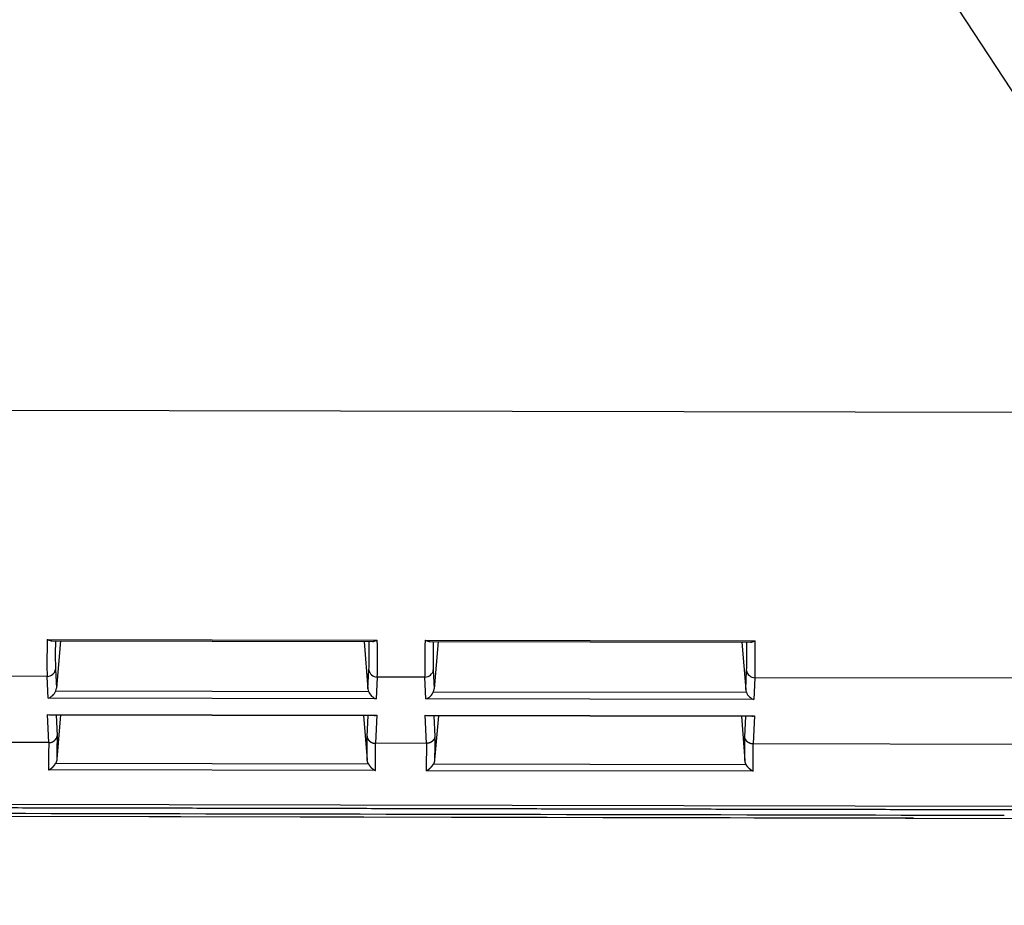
# Model space of a CAD drawing. Header units: millimetres. Extents: x 40090 to 187415, y -53271 to 40260.
# Tile 15 of 43: x 55889 to 55924, y 13765 to 13797. Entities that reach past the tile are written whole.
import ezdxf

# ---------------------------------------------------------------- set-up
doc = ezdxf.new("R2010")
doc.units = ezdxf.units.MM
doc.layers.add('AVM_projektor', color=6, linetype='Continuous')
doc.layers.add('AVM_reproduktor', color=6, linetype='Continuous')
doc.styles.add('AVM', font='arial.ttf')
doc.dimstyles.new('AVM-1_50', dxfattribs={"dimscale": 40, "dimtxt": 2.5, "dimasz": 2.5, "dimexe": 1.25, "dimexo": 0.625, "dimtad": 1, "dimdec": 0, "dimrnd": 1, "dimtxsty": 'AVM', "dimcen": 2.5, "dimclrd": 256, "dimclre": 256, "dimclrt": 256, "dimadec": 0, "dimazin": 0, "dimtfac": 1, "dimtdec": 0, "dimtmove": 0, "dimatfit": 3, "dimfxl": 0, "dimarcsym": 0})

# ---------------------------------------------------------------- blocks, each defined once
blk = doc.blocks.new('PT-FW430-bottom')
for p, q in [((215, 294.627), (215, 320.97)), ((200.491, 304.353), (200.491, 73.885)), ((209.993, 304.238), (209.993, 288.948)), ((212.36, 304.11), (212.36, 288.887)), ((214.57, 304.016), (214.57, 3.544)), ((215, 294.627), (215, 294.622)), ((215, 294.627), (215, 20.806)), ((214.997, 21.103), (214.997, 294.331)), ((208.67, 277.153), (208.67, 288.947)), ((209.993, 288.948), (210.771, 288.912)), ((210.771, 288.912), (210.771, 277.188)), ((211.355, 277.167), (211.355, 288.933)), ((211.355, 288.933), (212.36, 288.887)), ((213.336, 288.894), (213.336, 277.207)), ((208.724, 277.321), (208.724, 288.779)), ((208.724, 288.476), (210.415, 288.618)), ((210.415, 288.618), (209.734, 288.649)), ((210.512, 277.46), (210.512, 288.64)), ((211.37, 277.262), (211.37, 288.838)), ((212.113, 288.588), (211.37, 288.622)), ((211.37, 288.463), (212.948, 288.596)), ((213.091, 277.465), (213.091, 288.636)), ((211.37, 277.637), (212.948, 277.505)), ((208.724, 277.624), (210.415, 277.482)), ((209.734, 277.451), (210.415, 277.482)), ((211.37, 277.478), (212.113, 277.512)), ((210.771, 277.188), (209.993, 277.153)), ((209.993, 277.153), (209.993, 275.448)), ((212.36, 277.213), (211.355, 277.167)), ((212.36, 277.213), (212.36, 275.387)), ((208.67, 263.653), (208.67, 275.447)), ((208.724, 263.821), (208.724, 275.279)), ((209.993, 275.448), (210.771, 275.412)), ((210.771, 275.412), (210.771, 263.688)), ((211.355, 263.667), (211.355, 275.433)), ((211.355, 275.433), (212.36, 275.387)), ((211.37, 263.762), (211.37, 275.338)), ((213.336, 275.394), (213.336, 263.707)), ((208.724, 274.976), (210.415, 275.118)), ((210.415, 275.118), (209.734, 275.149)), ((210.512, 263.96), (210.512, 275.14)), ((212.113, 275.088), (211.37, 275.122)), ((211.37, 274.963), (212.948, 275.096)), ((213.091, 263.965), (213.091, 275.136)), ((208.724, 264.124), (210.415, 263.982)), ((209.734, 263.951), (210.415, 263.982)), ((211.37, 264.137), (212.948, 264.005)), ((211.37, 263.978), (212.113, 264.012)), ((210.771, 263.688), (209.993, 263.653)), ((209.993, 263.653), (209.993, 261.948)), ((212.36, 263.713), (211.355, 263.667)), ((212.36, 263.713), (212.36, 261.887))]:
    blk.add_line(p, q)
for centre, major_axis, ratio, start_param, end_param in [((209, 294.627), (5.999, -0.09), 0.999998, 6.269074, 6.298151), ((200.491, 288.009), (-10, -0.851), 0.042047, 3.454792, 3.751014), ((209.708, 288.948), (-0.014, -0.3), 0.950148, 0.139819, 1.61411), ((210.486, 288.912), (-0.247, -0.236), 0.72431, 1.05271, 2.219463), ((211.07, 288.933), (0.239, -0.25), 0.72431, 0.648651, 0.965444), ((197.934, 287.26), (-17, -1.465), 0.042575, 3.574962, 3.695383), ((200.517, 287.71), (-9.7, -0.851), 0.043328, 3.454568, 3.699851), ((210.384, 288.917), (0.325, -0.012), 0.922888, 4.843824, 5.151363), ((197.96, 286.961), (-16.7, -1.465), 0.043328, 3.594641, 3.697414), ((200.517, 278.39), (9.7, -0.851), 0.043328, 5.724927, 5.97021), ((209.708, 277.153), (0.014, -0.3), 0.950148, 1.527482, 3.001774), ((210.384, 277.183), (-0.325, -0.012), 0.922888, 4.273415, 4.580953), ((210.486, 277.188), (0.247, -0.236), 0.72431, 0.92213, 2.088882), ((197.96, 279.139), (16.7, -1.465), 0.043328, 5.727364, 5.830137), ((200.491, 278.092), (10, -0.851), 0.042047, 5.673764, 5.969986), ((211.07, 277.167), (-0.239, -0.25), 0.72431, 2.176149, 2.492942), ((197.934, 278.84), (17, -1.465), 0.042575, 5.729395, 5.849816), ((200.491, 274.509), (-10, -0.851), 0.042047, 3.454792, 3.751014), ((209.708, 275.448), (-0.014, -0.3), 0.950148, 0.139819, 1.61411), ((210.486, 275.412), (-0.247, -0.236), 0.72431, 1.05271, 2.219463), ((211.07, 275.433), (0.239, -0.25), 0.72431, 0.648651, 0.965444), ((197.934, 273.76), (-17, -1.465), 0.042575, 3.574962, 3.695383), ((200.517, 274.21), (-9.7, -0.851), 0.043328, 3.454568, 3.699851), ((210.384, 275.417), (0.325, -0.012), 0.922888, 4.843824, 5.151363), ((197.96, 273.461), (-16.7, -1.465), 0.043328, 3.594641, 3.697414), ((200.517, 264.89), (9.7, -0.851), 0.043328, 5.724927, 5.97021), ((209.708, 263.653), (0.014, -0.3), 0.950148, 1.527482, 3.001774), ((210.384, 263.683), (-0.325, -0.012), 0.922888, 4.273415, 4.580953), ((210.486, 263.688), (0.247, -0.236), 0.72431, 0.92213, 2.088882), ((197.96, 265.639), (16.7, -1.465), 0.043328, 5.727364, 5.830137), ((200.491, 264.592), (10, -0.851), 0.042047, 5.673764, 5.969986), ((211.07, 263.667), (-0.239, -0.25), 0.72431, 2.176149, 2.492942), ((197.934, 265.34), (17, -1.465), 0.042575, 5.729395, 5.849816)]:
    blk.add_ellipse(centre, major_axis=major_axis, ratio=ratio, start_param=start_param, end_param=end_param)
for points, start_tangent, end_tangent in [([(214.698, 305.111), (214.698, 302.486), (214.698, 299.86), (214.698, 297.235), (214.698, 294.61), (214.698, 291.985), (214.698, 289.36), (214.698, 286.735), (214.698, 284.11), (214.698, 281.484), (214.698, 278.859), (214.698, 276.234), (214.698, 273.609), (214.698, 270.984), (214.698, 268.359), (214.698, 265.733), (214.698, 263.108), (214.698, 260.483), (214.698, 257.858), (214.698, 255.233), (214.698, 252.608), (214.698, 249.983), (214.698, 247.357), (214.698, 244.732), (214.698, 242.107), (214.698, 239.482), (214.698, 236.857), (214.698, 234.232), (214.698, 231.606), (214.698, 228.981), (214.698, 226.356), (214.698, 223.731), (214.698, 221.106), (214.698, 218.481), (214.698, 215.856), (214.698, 213.23), (214.698, 210.605), (214.698, 207.98), (214.698, 205.355), (214.698, 202.73), (214.698, 200.105), (214.698, 197.48), (214.698, 194.854), (214.698, 192.229), (214.698, 189.604), (214.698, 186.979), (214.698, 184.354), (214.697, 181.729), (214.697, 179.103), (214.697, 176.478), (214.697, 173.853), (214.697, 171.228), (214.697, 168.603), (214.697, 165.978), (214.697, 163.353), (214.697, 160.727), (214.697, 158.102), (214.697, 155.477), (214.697, 152.852), (214.697, 150.227), (214.697, 147.602), (214.697, 144.976), (214.697, 142.351), (214.697, 139.726), (214.697, 137.101), (214.697, 134.476), (214.697, 131.851), (214.697, 129.226), (214.697, 126.6), (214.697, 123.975), (214.697, 121.35), (214.697, 118.725), (214.697, 116.1), (214.697, 113.475), (214.697, 110.849), (214.697, 108.224), (214.697, 105.599), (214.697, 102.974), (214.697, 100.349), (214.697, 97.724), (214.697, 95.099), (214.697, 92.473), (214.697, 89.848), (214.697, 87.223), (214.697, 84.598), (214.697, 81.973), (214.697, 79.348), (214.697, 76.723), (214.697, 74.097), (214.697, 71.472), (214.697, 68.847), (214.697, 66.222), (214.697, 63.597), (214.697, 60.972), (214.697, 58.346), (214.697, 55.721), (214.697, 53.096), (214.697, 50.471), (214.697, 47.846), (214.697, 45.221), (214.697, 42.596), (214.697, 39.97), (214.697, 37.345), (214.697, 34.72), (214.697, 32.095), (214.697, 29.47), (214.697, 26.845), (214.697, 24.219), (214.697, 21.594), (214.697, 18.969), (214.697, 16.344), (214.697, 13.719), (214.697, 11.094), (214.697, 8.469), (214.697, 5.843), (214.697, 3.218)], (-0.000004, -1), (-0.000004, -1)), ([(214.9, 297.867), (214.9, 238.944), (214.9, 180.02), (214.9, 121.097), (214.9, 62.173), (214.9, 3.25)], (0.000001, -1), (0.000001, -1)), ([(215, 294.605), (215, 294.587), (215, 294.568), (215, 294.549), (215, 294.53), (214.999, 294.511), (214.999, 294.492), (214.999, 294.473), (214.999, 294.455), (214.999, 294.436), (214.998, 294.417), (214.998, 294.398), (214.998, 294.379), (214.997, 294.36), (214.997, 294.341), (214.996, 294.323)], (-0.001668, -0.999999), (-0.02318, -0.999731)), ([(214.997, 294.331), (214.997, 294.335), (214.997, 294.339), (214.997, 294.343), (214.997, 294.347), (214.997, 294.351), (214.997, 294.355), (214.997, 294.359), (214.997, 294.363), (214.997, 294.367), (214.997, 294.371), (214.997, 294.375), (214.997, 294.378), (214.997, 294.382), (214.997, 294.385), (214.997, 294.389), (214.997, 294.392), (214.997, 294.395), (214.997, 294.399), (214.997, 294.402), (214.997, 294.406), (214.997, 294.41), (214.997, 294.413), (214.997, 294.417), (214.997, 294.421), (214.997, 294.425), (214.997, 294.429), (214.997, 294.434), (214.997, 294.439), (214.997, 294.446), (214.997, 294.453)], (-0.000004, 1), (0.021031, 0.999779)), ([(208.724, 288.779), (208.724, 288.787), (208.722, 288.798), (208.719, 288.81), (208.715, 288.824), (208.711, 288.84), (208.705, 288.857), (208.697, 288.877), (208.689, 288.898), (208.68, 288.922), (208.67, 288.947)], (-0.03175, 0.999496), (-0.384649, 0.923063)), ([(213.337, 288.897), (213.335, 288.89), (213.332, 288.884), (213.329, 288.878), (213.327, 288.873), (213.324, 288.868), (213.322, 288.863), (213.32, 288.859), (213.318, 288.855), (213.316, 288.852), (213.314, 288.848), (213.311, 288.844), (213.309, 288.84), (213.306, 288.835), (213.303, 288.83), (213.3, 288.826), (213.297, 288.821), (213.294, 288.817), (213.292, 288.813), (213.289, 288.809), (213.286, 288.805), (213.283, 288.801), (213.28, 288.797), (213.277, 288.793), (213.274, 288.788), (213.27, 288.784), (213.267, 288.78), (213.264, 288.776), (213.26, 288.772), (213.257, 288.768), (213.253, 288.764), (213.25, 288.76), (213.246, 288.756), (213.243, 288.752), (213.239, 288.748), (213.235, 288.743), (213.23, 288.739), (213.226, 288.735), (213.222, 288.73), (213.218, 288.726), (213.214, 288.722), (213.21, 288.719), (213.205, 288.715), (213.201, 288.711), (213.196, 288.707), (213.192, 288.703), (213.187, 288.699), (213.182, 288.695), (213.177, 288.691), (213.173, 288.688), (213.168, 288.684), (213.163, 288.681), (213.159, 288.677), (213.154, 288.674), (213.149, 288.67), (213.144, 288.667), (213.139, 288.663), (213.134, 288.66), (213.129, 288.657), (213.123, 288.654), (213.118, 288.651), (213.113, 288.647), (213.107, 288.644), (213.102, 288.641), (213.096, 288.638), (213.091, 288.636)], (-0.399408, -0.916773), (-0.892122, -0.451794)), ([(212.36, 288.887), (212.36, 288.882), (212.36, 288.876), (212.36, 288.871), (212.36, 288.866), (212.359, 288.861), (212.359, 288.856), (212.358, 288.85), (212.358, 288.845), (212.357, 288.84), (212.356, 288.835), (212.355, 288.83), (212.354, 288.825), (212.353, 288.82), (212.352, 288.814), (212.351, 288.809), (212.35, 288.804), (212.348, 288.799), (212.347, 288.794), (212.345, 288.789), (212.344, 288.785), (212.342, 288.78), (212.34, 288.775), (212.339, 288.77), (212.337, 288.765), (212.335, 288.76), (212.333, 288.756), (212.33, 288.751), (212.328, 288.746), (212.326, 288.742), (212.323, 288.737), (212.321, 288.732), (212.318, 288.728), (212.316, 288.723), (212.313, 288.719), (212.31, 288.714), (212.307, 288.71), (212.304, 288.705), (212.301, 288.701), (212.298, 288.697), (212.295, 288.695), (212.293, 288.693), (212.291, 288.69), (212.289, 288.688), (212.286, 288.685), (212.284, 288.682), (212.282, 288.679), (212.279, 288.675), (212.276, 288.672), (212.272, 288.668), (212.269, 288.665), (212.264, 288.661), (212.259, 288.656), (212.254, 288.652), (212.247, 288.648), (212.24, 288.643), (212.232, 288.638), (212.223, 288.633), (212.213, 288.628), (212.219, 288.628), (212.222, 288.628), (212.224, 288.628), (212.224, 288.627), (212.223, 288.625), (212.221, 288.624), (212.219, 288.622), (212.215, 288.62), (212.212, 288.618), (212.209, 288.615), (212.206, 288.613), (212.203, 288.611), (212.201, 288.61), (212.201, 288.608), (212.201, 288.607), (212.203, 288.607), (212.206, 288.607), (212.211, 288.608), (212.219, 288.609), (212.202, 288.605), (212.174, 288.599), (212.161, 288.595), (212.153, 288.594), (212.144, 288.592), (212.124, 288.589), (212.122, 288.589), (212.116, 288.588)], (-0.001368, -0.999999), (-0.999735, 0.023014)), ([(212.36, 288.887), (212.36, 288.887), (212.36, 288.887), (212.36, 288.887)], (0, -1), (-0.001059, -0.999999)), ([(213.091, 288.636), (213.082, 288.631), (213.072, 288.627), (213.063, 288.623), (213.054, 288.619), (213.045, 288.616), (213.035, 288.613), (213.026, 288.61), (213.016, 288.607), (213.007, 288.605), (212.997, 288.603), (212.987, 288.601), (212.977, 288.599), (212.968, 288.598), (212.958, 288.597), (212.948, 288.596)], (-0.892107, -0.451825), (-0.996524, -0.083302)), ([(208.67, 277.153), (208.672, 277.158), (208.676, 277.166), (208.679, 277.176), (208.684, 277.189), (208.689, 277.205), (208.695, 277.223), (208.701, 277.244), (208.708, 277.267), (208.716, 277.293), (208.724, 277.321)], (0.472468, 0.881348), (0.279667, 0.960097)), ([(212.111, 277.513), (212.116, 277.512), (212.122, 277.511), (212.127, 277.51), (212.132, 277.51), (212.137, 277.509), (212.142, 277.508), (212.146, 277.506), (212.151, 277.505), (212.156, 277.504), (212.16, 277.503), (212.164, 277.501), (212.169, 277.5), (212.173, 277.498), (212.177, 277.497), (212.182, 277.495), (212.186, 277.493), (212.191, 277.491), (212.195, 277.489), (212.2, 277.487), (212.204, 277.485), (212.208, 277.482), (212.212, 277.48), (212.216, 277.478), (212.22, 277.475), (212.224, 277.473), (212.229, 277.47), (212.233, 277.467), (212.237, 277.464), (212.241, 277.461), (212.245, 277.458), (212.248, 277.455), (212.252, 277.452), (212.256, 277.449), (212.26, 277.446), (212.263, 277.443), (212.267, 277.439), (212.27, 277.436), (212.274, 277.432), (212.277, 277.428), (212.281, 277.425), (212.284, 277.421), (212.287, 277.417), (212.29, 277.413), (212.294, 277.41), (212.297, 277.406), (212.3, 277.402), (212.303, 277.398), (212.305, 277.393), (212.308, 277.389), (212.311, 277.385), (212.314, 277.381), (212.316, 277.376), (212.319, 277.372), (212.321, 277.367), (212.324, 277.363), (212.326, 277.358), (212.328, 277.354), (212.331, 277.349), (212.333, 277.345), (212.335, 277.34), (212.337, 277.335), (212.339, 277.33), (212.34, 277.325), (212.342, 277.321), (212.344, 277.316), (212.345, 277.311), (212.347, 277.306), (212.348, 277.301), (212.35, 277.296), (212.351, 277.291), (212.352, 277.286), (212.353, 277.281), (212.354, 277.276), (212.355, 277.27), (212.356, 277.265), (212.357, 277.26), (212.358, 277.255), (212.358, 277.25), (212.359, 277.245), (212.359, 277.24), (212.36, 277.234), (212.36, 277.229), (212.36, 277.224), (212.36, 277.219), (212.36, 277.213)], (0.994634, -0.103452), (0.001302, -0.999999)), ([(212.948, 277.505), (212.958, 277.504), (212.968, 277.503), (212.977, 277.501), (212.987, 277.499), (212.997, 277.498), (213.007, 277.495), (213.016, 277.493), (213.026, 277.49), (213.035, 277.487), (213.045, 277.484), (213.054, 277.481), (213.063, 277.477), (213.072, 277.473), (213.082, 277.469), (213.091, 277.465)], (0.996524, -0.083302), (0.892107, -0.451825)), ([(213.337, 277.204), (213.335, 277.21), (213.332, 277.216), (213.329, 277.222), (213.327, 277.227), (213.324, 277.233), (213.322, 277.237), (213.32, 277.241), (213.318, 277.245), (213.316, 277.248), (213.314, 277.252), (213.311, 277.256), (213.309, 277.261), (213.306, 277.265), (213.303, 277.27), (213.3, 277.275), (213.297, 277.279), (213.294, 277.283), (213.292, 277.287), (213.289, 277.291), (213.286, 277.295), (213.283, 277.299), (213.28, 277.303), (213.277, 277.308), (213.274, 277.312), (213.27, 277.316), (213.267, 277.32), (213.264, 277.324), (213.26, 277.328), (213.257, 277.332), (213.253, 277.336), (213.25, 277.34), (213.246, 277.345), (213.243, 277.349), (213.239, 277.353), (213.235, 277.357), (213.23, 277.361), (213.226, 277.366), (213.222, 277.37), (213.218, 277.374), (213.214, 277.378), (213.21, 277.381), (213.205, 277.385), (213.201, 277.389), (213.196, 277.393), (213.192, 277.397), (213.187, 277.401), (213.182, 277.405), (213.177, 277.409), (213.173, 277.412), (213.168, 277.416), (213.163, 277.42), (213.159, 277.423), (213.154, 277.427), (213.149, 277.43), (213.144, 277.433), (213.139, 277.437), (213.134, 277.44), (213.129, 277.443), (213.123, 277.447), (213.118, 277.45), (213.113, 277.453), (213.107, 277.456), (213.102, 277.459), (213.096, 277.462), (213.091, 277.465)], (-0.399408, 0.916773), (-0.892122, 0.451794)), ([(212.36, 277.213), (212.36, 277.213), (212.36, 277.213), (212.36, 277.213)], (0.001323, -0.999999), (0.000265, -1)), ([(208.724, 275.279), (208.724, 275.287), (208.722, 275.298), (208.719, 275.31), (208.715, 275.324), (208.711, 275.34), (208.705, 275.357), (208.697, 275.377), (208.689, 275.398), (208.68, 275.422), (208.67, 275.447)], (-0.03175, 0.999496), (-0.384649, 0.923063)), ([(212.111, 275.088), (212.116, 275.088), (212.122, 275.089), (212.127, 275.09), (212.132, 275.091), (212.137, 275.092), (212.142, 275.093), (212.146, 275.094), (212.151, 275.095), (212.156, 275.096), (212.16, 275.098), (212.164, 275.099), (212.169, 275.1), (212.173, 275.102), (212.177, 275.104), (212.182, 275.105), (212.186, 275.107), (212.191, 275.109), (212.195, 275.111), (212.2, 275.113), (212.204, 275.116), (212.208, 275.118), (212.212, 275.12), (212.216, 275.123), (212.22, 275.125), (212.224, 275.128), (212.229, 275.13), (212.233, 275.133), (212.237, 275.136), (212.241, 275.139), (212.245, 275.142), (212.248, 275.145), (212.252, 275.148), (212.256, 275.151), (212.26, 275.154), (212.263, 275.158), (212.267, 275.161), (212.27, 275.165), (212.274, 275.168), (212.277, 275.172), (212.281, 275.175), (212.284, 275.179), (212.287, 275.183), (212.29, 275.187), (212.294, 275.191), (212.297, 275.195), (212.3, 275.199), (212.303, 275.203), (212.305, 275.207), (212.308, 275.211), (212.311, 275.215), (212.314, 275.22), (212.316, 275.224), (212.319, 275.228), (212.321, 275.233), (212.324, 275.237), (212.326, 275.242), (212.328, 275.246), (212.331, 275.251), (212.333, 275.256), (212.335, 275.26), (212.337, 275.265), (212.339, 275.27), (212.34, 275.275), (212.342, 275.28), (212.344, 275.285), (212.345, 275.289), (212.347, 275.294), (212.348, 275.299), (212.35, 275.304), (212.351, 275.309), (212.352, 275.315), (212.353, 275.32), (212.354, 275.325), (212.355, 275.33), (212.356, 275.335), (212.357, 275.34), (212.358, 275.345), (212.358, 275.35), (212.359, 275.355), (212.359, 275.361), (212.36, 275.366), (212.36, 275.371), (212.36, 275.376), (212.36, 275.382), (212.36, 275.387)], (0.994634, 0.103452), (0.001302, 0.999999)), ([(212.36, 275.387), (212.36, 275.387), (212.36, 275.387), (212.36, 275.387)], (0, -1), (-0.001059, -0.999999)), ([(213.091, 275.136), (213.096, 275.138), (213.102, 275.141), (213.107, 275.144), (213.113, 275.147), (213.118, 275.151), (213.123, 275.154), (213.129, 275.157), (213.134, 275.16), (213.139, 275.163), (213.144, 275.167), (213.149, 275.17), (213.154, 275.174), (213.159, 275.177), (213.163, 275.181), (213.168, 275.184), (213.173, 275.188), (213.177, 275.191), (213.182, 275.195), (213.187, 275.199), (213.192, 275.203), (213.196, 275.207), (213.201, 275.211), (213.205, 275.215), (213.21, 275.219), (213.214, 275.222), (213.218, 275.226), (213.222, 275.23), (213.226, 275.235), (213.23, 275.239), (213.235, 275.243), (213.239, 275.248), (213.243, 275.252), (213.246, 275.256), (213.25, 275.26), (213.253, 275.264), (213.257, 275.268), (213.26, 275.272), (213.264, 275.276), (213.267, 275.28), (213.27, 275.284), (213.274, 275.288), (213.277, 275.292), (213.28, 275.297), (213.283, 275.301), (213.286, 275.305), (213.289, 275.309), (213.291, 275.313), (213.294, 275.317), (213.297, 275.321), (213.299, 275.325), (213.302, 275.329), (213.305, 275.334), (213.308, 275.339), (213.311, 275.343), (213.313, 275.347), (213.315, 275.351), (213.317, 275.355), (213.319, 275.358), (213.321, 275.362), (213.323, 275.367), (213.326, 275.372), (213.329, 275.377), (213.331, 275.383), (213.334, 275.389), (213.337, 275.395)], (0.892122, 0.451794), (0.403352, 0.915045)), ([(213.091, 275.136), (213.082, 275.131), (213.072, 275.127), (213.063, 275.123), (213.054, 275.119), (213.045, 275.116), (213.035, 275.113), (213.026, 275.11), (213.016, 275.107), (213.007, 275.105), (212.997, 275.103), (212.987, 275.101), (212.977, 275.099), (212.968, 275.098), (212.958, 275.097), (212.948, 275.096)], (-0.892107, -0.451825), (-0.996524, -0.083302)), ([(212.36, 263.713), (212.36, 263.719), (212.36, 263.724), (212.36, 263.729), (212.36, 263.734), (212.359, 263.739), (212.359, 263.745), (212.358, 263.75), (212.358, 263.755), (212.357, 263.76), (212.356, 263.765), (212.355, 263.771), (212.354, 263.776), (212.353, 263.781), (212.352, 263.786), (212.351, 263.791), (212.35, 263.796), (212.348, 263.801), (212.347, 263.806), (212.345, 263.811), (212.344, 263.816), (212.342, 263.821), (212.34, 263.825), (212.339, 263.83), (212.337, 263.835), (212.335, 263.84), (212.333, 263.845), (212.33, 263.849), (212.328, 263.854), (212.326, 263.859), (212.323, 263.863), (212.321, 263.868), (212.318, 263.872), (212.316, 263.877), (212.313, 263.882), (212.31, 263.886), (212.307, 263.89), (212.304, 263.895), (212.301, 263.899), (212.298, 263.903), (212.295, 263.905), (212.293, 263.907), (212.291, 263.91), (212.289, 263.913), (212.286, 263.915), (212.284, 263.918), (212.282, 263.922), (212.279, 263.925), (212.276, 263.928), (212.272, 263.932), (212.269, 263.936), (212.264, 263.94), (212.259, 263.944), (212.254, 263.948), (212.247, 263.953), (212.24, 263.957), (212.232, 263.962), (212.223, 263.967), (212.213, 263.972), (212.219, 263.972), (212.222, 263.972), (212.224, 263.972), (212.224, 263.973), (212.223, 263.975), (212.221, 263.977), (212.219, 263.978), (212.215, 263.981), (212.212, 263.983), (212.209, 263.985), (212.206, 263.987), (212.203, 263.989), (212.201, 263.99), (212.201, 263.992), (212.201, 263.993), (212.203, 263.993), (212.206, 263.993), (212.211, 263.993), (212.219, 263.991), (212.202, 263.995), (212.174, 264.001), (212.161, 264.005), (212.153, 264.007), (212.144, 264.008), (212.124, 264.011), (212.122, 264.011), (212.116, 264.012)], (-0.001368, 0.999999), (-0.999735, -0.023014)), ([(212.948, 264.005), (212.958, 264.004), (212.968, 264.003), (212.977, 264.001), (212.987, 263.999), (212.997, 263.998), (213.007, 263.995), (213.016, 263.993), (213.026, 263.99), (213.035, 263.987), (213.045, 263.984), (213.054, 263.981), (213.063, 263.977), (213.072, 263.973), (213.082, 263.969), (213.091, 263.965)], (0.996524, -0.083302), (0.892107, -0.451825)), ([(213.337, 263.704), (213.335, 263.71), (213.332, 263.716), (213.329, 263.722), (213.327, 263.727), (213.324, 263.733), (213.322, 263.737), (213.32, 263.741), (213.318, 263.745), (213.316, 263.748), (213.314, 263.752), (213.311, 263.756), (213.309, 263.761), (213.306, 263.765), (213.303, 263.77), (213.3, 263.775), (213.297, 263.779), (213.294, 263.783), (213.292, 263.787), (213.289, 263.791), (213.286, 263.795), (213.283, 263.799), (213.28, 263.803), (213.277, 263.808), (213.274, 263.812), (213.27, 263.816), (213.267, 263.82), (213.264, 263.824), (213.26, 263.828), (213.257, 263.832), (213.253, 263.836), (213.25, 263.84), (213.246, 263.845), (213.243, 263.849), (213.239, 263.853), (213.235, 263.857), (213.23, 263.861), (213.226, 263.866), (213.222, 263.87), (213.218, 263.874), (213.214, 263.878), (213.21, 263.881), (213.205, 263.885), (213.201, 263.889), (213.196, 263.893), (213.192, 263.897), (213.187, 263.901), (213.182, 263.905), (213.177, 263.909), (213.173, 263.912), (213.168, 263.916), (213.163, 263.92), (213.159, 263.923), (213.154, 263.927), (213.149, 263.93), (213.144, 263.933), (213.139, 263.937), (213.134, 263.94), (213.129, 263.943), (213.123, 263.947), (213.118, 263.95), (213.113, 263.953), (213.107, 263.956), (213.102, 263.959), (213.096, 263.962), (213.091, 263.965)], (-0.399408, 0.916773), (-0.892122, 0.451794)), ([(208.67, 263.653), (208.672, 263.658), (208.676, 263.666), (208.679, 263.676), (208.684, 263.689), (208.689, 263.705), (208.695, 263.723), (208.701, 263.744), (208.708, 263.767), (208.716, 263.793), (208.724, 263.821)], (0.472468, 0.881348), (0.279667, 0.960097)), ([(212.36, 263.713), (212.36, 263.713), (212.36, 263.713), (212.36, 263.713)], (0.001323, -0.999999), (0.000265, -1))]:
    blk.add_spline(points, degree=3, dxfattribs=dict(start_tangent=start_tangent, end_tangent=end_tangent))

msp = doc.modelspace()

# ---------------------------------------------------------------- block references
at = {"layer": 'AVM_projektor', "rotation": 269.8895464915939}
msp.add_blockref('PT-FW430-bottom', (55626.686, 13983.842), dxfattribs=at)

# ---------------------------------------------------------------- leaders
at = {"layer": 'AVM_reproduktor', "annotation_type": 0, "has_hookline": 1, "hookline_direction": 0, "text_width": 371.112}
msp.add_leader([(55840.427, 13921.759), (56170.966, 13420.012), (56230.966, 13420.012)], dimstyle='AVM-1_50', override={"dimasz": 1.5, "dimgap": 0.625, "dimtad": 0, "dimclrd": 6}, dxfattribs=at)

doc.saveas('drawing.dxf')
